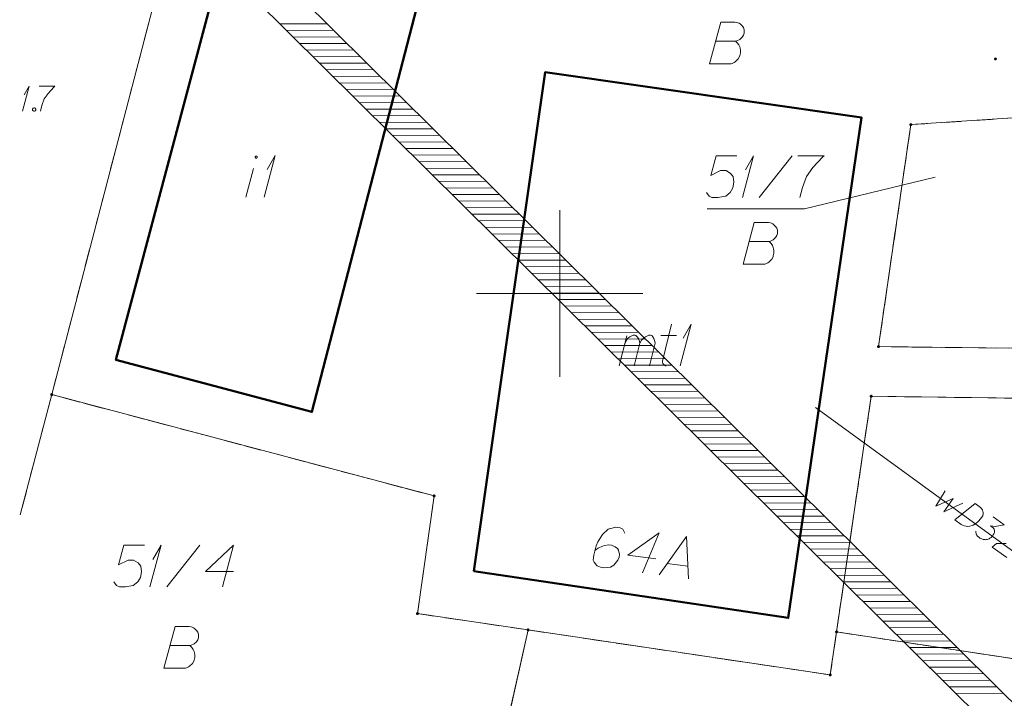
# Model space of a CAD drawing. Header units: metres. Extents: x 5554594 to 5556205, y 5636132 to 5636668.
# Tile 153 of 168: x 5555484 to 5555513, y 5636388 to 5636408. Entities that reach past the tile are written whole.
import ezdxf

# ---------------------------------------------------------------- set-up
doc = ezdxf.new("R2010")
doc.units = ezdxf.units.M
doc.header["$MEASUREMENT"] = 0
doc.header["$XCLIPFRAME"] = 0
doc.linetypes.add('PRZER1-1', pattern=[2, 1, -1])
for name, color, linetype, lineweight in [('#digitalizacja', 7, 'Continuous', 18), ('#RASTER', 7, 'Continuous', 18), ('#skartowane', 7, 'Continuous', 18), ('#zakres', 7, 'Continuous', 18)]:
    doc.layers.add(name, color=color, linetype=linetype, lineweight=lineweight)
for name, color, linetype, lineweight, true_color in [('GEPADR', 18, 'Continuous', 18, 0x0a0909), ('GEPADR_O', 18, 'Continuous', 18, 0x0a0909), ('GEPPGD', 96, 'Continuous', 18, 0x008000), ('GESBZO', 18, 'Continuous', 50, 0x0a0909), ('GESBZO_O', 18, 'Continuous', 50, 0x0a0909), ('GESDZI', 18, 'Continuous', 18, 0x0a0909), ('GESDZI_O', 18, 'Continuous', 18, 0x0a0909), ('GESUZY', 96, 'PRZER1-1', 18, 0x008000), ('GESUZY_O', 96, 'PRZER1-1', 18, 0x008000), ('GSPWPN_O', 18, 'Continuous', 18, 0x0a0909)]:
    doc.layers.add(name, color=color, linetype=linetype, lineweight=lineweight, true_color=true_color)
picture_1 = doc.add_image_def('image2.tif', size_in_pixel=(18897, 11811))

# ---------------------------------------------------------------- blocks, each defined once
blk = doc.blocks.new('EPPGN')
blk.add_hatch(color=0).paths.add_polyline_path([(0, -0.09), (-0.027812, -0.085595), (-0.052901, -0.072812), (-0.072812, -0.052901), (-0.085595, -0.027812), (-0.09, 0), (-0.085595, 0.027812), (-0.072812, 0.052901), (-0.052901, 0.072812), (-0.027812, 0.085595), (0, 0.09), (0.027812, 0.085595), (0.052901, 0.072812), (0.072812, 0.052901), (0.085595, 0.027812), (0.09, 0), (0.085595, -0.027812), (0.072812, -0.052901), (0.052901, -0.072812), (0.027812, -0.085595)])
blk = doc.blocks.new('POINT_1')
blk.add_hatch(color=0).paths.add_polyline_path([(-0.000884, -0.0025), (-0.0025, -0.000884), (-0.0025, 0.000884), (0.000884, 0.0025), (0.0025, 0.000884), (0.0025, -0.000884), (0.000884, -0.0025)])
blk = doc.blocks.new('*U168')
at = {"layer": 'GEPADR_O', "color": 7, "linetype": 'ByBlock', "lineweight": 18}
blk.add_line((5555503.231, 5636391.905), (5555503.846, 5636391.825), dxfattribs=at)
at = {"layer": 'GEPADR_O', "color": 7, "linetype": 'ByBlock', "lineweight": 18, "flags": 128}
blk.add_lwpolyline([(5555502.988, 5636391.559), (5555503.803, 5636392.714), (5555503.867, 5636391.445)], dxfattribs=at)
blk = doc.blocks.new('*U190')
at = {"layer": 'GSPWPN_O', "color": 7, "linetype": 'ByBlock', "lineweight": 18}
for q in [(5555483.873, 5636405.47), (5555483.926, 5636405.966)]:
    blk.add_line((5555484.074, 5636406.22), q, dxfattribs=at)
blk = doc.blocks.new('*U196')
at = {"layer": 'GESBZO_O', "color": 7, "linetype": 'ByBlock', "lineweight": 18}
blk.add_line((5555490.576, 5636402.894), (5555490.812, 5636403.75), dxfattribs=at)
at = {"layer": 'GESBZO_O', "color": 7, "linetype": 'ByBlock', "lineweight": 18, "flags": 128}
blk.add_lwpolyline([(5555490.922, 5636404.094), (5555490.921, 5636404.098), (5555490.921, 5636404.101), (5555490.92, 5636404.104), (5555490.919, 5636404.107), (5555490.917, 5636404.11), (5555490.916, 5636404.113), (5555490.914, 5636404.115), (5555490.911, 5636404.118), (5555490.909, 5636404.12), (5555490.906, 5636404.121), (5555490.903, 5636404.123), (5555490.9, 5636404.124), (5555490.897, 5636404.125), (5555490.894, 5636404.125), (5555490.891, 5636404.126), (5555490.887, 5636404.125), (5555490.884, 5636404.125), (5555490.881, 5636404.124), (5555490.878, 5636404.123), (5555490.875, 5636404.121), (5555490.872, 5636404.12), (5555490.87, 5636404.118), (5555490.867, 5636404.115), (5555490.865, 5636404.113), (5555490.864, 5636404.11), (5555490.862, 5636404.107), (5555490.861, 5636404.104), (5555490.86, 5636404.101), (5555490.86, 5636404.098), (5555490.86, 5636404.094), (5555490.86, 5636404.091), (5555490.86, 5636404.088), (5555490.861, 5636404.085), (5555490.862, 5636404.082), (5555490.864, 5636404.079), (5555490.865, 5636404.076), (5555490.867, 5636404.074), (5555490.87, 5636404.071), (5555490.872, 5636404.069), (5555490.875, 5636404.067), (5555490.878, 5636404.066), (5555490.881, 5636404.065), (5555490.884, 5636404.064), (5555490.887, 5636404.063), (5555490.891, 5636404.063), (5555490.894, 5636404.063), (5555490.897, 5636404.064), (5555490.9, 5636404.065), (5555490.903, 5636404.066), (5555490.906, 5636404.067), (5555490.909, 5636404.069), (5555490.911, 5636404.071), (5555490.914, 5636404.074), (5555490.916, 5636404.076), (5555490.917, 5636404.079), (5555490.919, 5636404.082), (5555490.92, 5636404.085), (5555490.921, 5636404.088), (5555490.921, 5636404.091), (5555490.922, 5636404.094)], dxfattribs=at)
blk = doc.blocks.new('*U197')
at = {"layer": 'GESBZO_O', "color": 7, "linetype": 'ByBlock', "lineweight": 18}
for q in [(5555491.127, 5636402.894), (5555491.215, 5636403.72)]:
    blk.add_line((5555491.461, 5636404.144), q, dxfattribs=at)
blk = doc.blocks.new('*U198')
at = {"layer": 'GESBZO_O', "color": 7, "linetype": 'ByBlock', "lineweight": 18}
for p, q in [((5555501.785, 5636397.835), (5555502.011, 5636398.731)), ((5555502.237, 5636397.835), (5555502.405, 5636398.514))]:
    blk.add_line(p, q, dxfattribs=at)
at = {"layer": 'GESBZO_O', "color": 7, "linetype": 'ByBlock', "lineweight": 18, "flags": 128}
blk.add_lwpolyline([(5555501.952, 5636398.495), (5555502.001, 5636398.603), (5555502.05, 5636398.662), (5555502.11, 5636398.701), (5555502.169, 5636398.731), (5555502.208, 5636398.75), (5555502.267, 5636398.75), (5555502.287, 5636398.74), (5555502.326, 5636398.701), (5555502.365, 5636398.652), (5555502.395, 5636398.563), (5555502.405, 5636398.514), (5555502.454, 5636398.603), (5555502.513, 5636398.662), (5555502.572, 5636398.701), (5555502.631, 5636398.731), (5555502.68, 5636398.75), (5555502.73, 5636398.75), (5555502.769, 5636398.74), (5555502.798, 5636398.701), (5555502.828, 5636398.652), (5555502.858, 5636398.563), (5555502.867, 5636398.514), (5555502.7, 5636397.835)], dxfattribs=at)
blk = doc.blocks.new('*U199')
at = {"layer": 'GESBZO_O', "color": 7, "linetype": 'ByBlock', "lineweight": 18}
for p, q in [((5555503.084, 5636397.973), (5555503.36, 5636399.085)), ((5555503.035, 5636398.74), (5555503.507, 5636398.74))]:
    blk.add_line(p, q, dxfattribs=at)
at = {"layer": 'GESBZO_O', "color": 7, "linetype": 'ByBlock', "lineweight": 18, "flags": 128}
blk.add_lwpolyline([(5555503.192, 5636397.835), (5555503.179, 5636397.837), (5555503.166, 5636397.842), (5555503.154, 5636397.847), (5555503.142, 5636397.854), (5555503.131, 5636397.862), (5555503.121, 5636397.871), (5555503.112, 5636397.881), (5555503.105, 5636397.892), (5555503.098, 5636397.904), (5555503.093, 5636397.917), (5555503.088, 5636397.929), (5555503.086, 5636397.943), (5555503.084, 5636397.956), (5555503.085, 5636397.969), (5555503.086, 5636397.982)], dxfattribs=at)
blk = doc.blocks.new('*U200')
at = {"layer": 'GESBZO_O', "color": 7, "linetype": 'ByBlock', "lineweight": 18}
for q in [(5555503.615, 5636397.835), (5555503.704, 5636398.662)]:
    blk.add_line((5555503.95, 5636399.085), q, dxfattribs=at)
blk = doc.blocks.new('*U216')
at = {"layer": 'GESDZI_O', "color": 96, "linetype": 'ByBlock', "lineweight": 18}
for q in [(5555505.486, 5636402.888), (5555505.575, 5636403.715)]:
    blk.add_line((5555505.821, 5636404.138), q, dxfattribs=at)
blk = doc.blocks.new('*U224')
at = {"layer": 'GESDZI_O', "color": 96, "linetype": 'ByBlock', "lineweight": 18}
for q in [(5555487.701, 5636391.2), (5555487.79, 5636392.027)]:
    blk.add_line((5555488.036, 5636392.45), q, dxfattribs=at)

msp = doc.modelspace()

# ---------------------------------------------------------------- hatches: boundary and pattern name
at = {"layer": '#skartowane', "linetype": 'Continuous', "lineweight": 18}
h = msp.add_hatch(color=7, dxfattribs=at)
edge = h.paths.add_edge_path()
edge.add_arc((5555513.08, 5636407.04), 0.045, 0, 360)

# ---------------------------------------------------------------- linework, layer by layer
at = {"layer": '#digitalizacja', "color": 5, "linetype": 'Continuous', "lineweight": 18}
msp.add_line((5555507.679, 5636396.583), (5555518.245, 5636388.898), dxfattribs=at)
at = {"layer": '#digitalizacja', "color": 5, "linetype": 'Continuous', "lineweight": 18, "flags": 128}
for points in [[(5555511.573, 5636394.086), (5555511.295, 5636393.624), (5555511.813, 5636393.853), (5555511.529, 5636393.453), (5555512.106, 5636393.714)], [(5555512.467, 5636393.699), (5555512.63, 5636393.581), (5555512.66, 5636393.551), (5555512.67, 5636393.536), (5555512.687, 5636393.509), (5555512.695, 5636393.489), (5555512.702, 5636393.469), (5555512.709, 5636393.428), (5555512.709, 5636393.399), (5555512.698, 5636393.334), (5555512.622, 5636393.228), (5555512.582, 5636393.184), (5555512.56, 5636393.164), (5555512.538, 5636393.143), (5555512.516, 5636393.123), (5555512.489, 5636393.106), (5555512.459, 5636393.084), (5555512.408, 5636393.055), (5555512.385, 5636393.043), (5555512.308, 5636393.018), (5555512.254, 5636393.014), (5555512.199, 5636393.018), (5555512.142, 5636393.03), (5555512.096, 5636393.048), (5555512.05, 5636393.075), (5555511.864, 5636393.21), (5555512.467, 5636393.699)], [(5555513.012, 5636393.303), (5555513.346, 5636393.06), (5555513.07, 5636393.012), (5555512.927, 5636393.036), (5555513.013, 5636392.973), (5555513.029, 5636392.955), (5555513.035, 5636392.943), (5555513.041, 5636392.931), (5555513.047, 5636392.919), (5555513.055, 5636392.891), (5555513.055, 5636392.87), (5555513.054, 5636392.849), (5555513.048, 5636392.831), (5555513.033, 5636392.79), (5555513.017, 5636392.758), (5555513.007, 5636392.744), (5555512.993, 5636392.725), (5555512.967, 5636392.7), (5555512.949, 5636392.684), (5555512.93, 5636392.668), (5555512.915, 5636392.658), (5555512.903, 5636392.652), (5555512.891, 5636392.645), (5555512.88, 5636392.639), (5555512.86, 5636392.632), (5555512.831, 5636392.623), (5555512.807, 5636392.619), (5555512.79, 5636392.617), (5555512.769, 5636392.618), (5555512.748, 5636392.619), (5555512.722, 5636392.623), (5555512.709, 5636392.625), (5555512.668, 5636392.64), (5555512.636, 5636392.656), (5555512.613, 5636392.665), (5555512.58, 5636392.689), (5555512.545, 5636392.722), (5555512.534, 5636392.737), (5555512.524, 5636392.752), (5555512.513, 5636392.767), (5555512.505, 5636392.787), (5555512.498, 5636392.807), (5555512.488, 5636392.844), (5555512.488, 5636392.873)], [(5555513.4, 5636392.502), (5555513.113, 5636392.499), (5555512.986, 5636392.394), (5555513.421, 5636392.078)]]:
    msp.add_lwpolyline(points, dxfattribs=at)
at = {"layer": '#zakres', "color": 134, "linetype": 'Continuous', "lineweight": 18}
for p, q in [((5555484.202, 5636416.82), (5555514.552, 5636386.785)), ((5555483.498, 5636416.11), (5555513.848, 5636386.075)), ((5555491.608, 5636408.091), (5555493.008, 5636408.098)), ((5555491.807, 5636407.894), (5555493.207, 5636407.901)), ((5555492.006, 5636407.697), (5555493.406, 5636407.704)), ((5555492.205, 5636407.5), (5555493.605, 5636407.507)), ((5555492.404, 5636407.303), (5555493.804, 5636407.31)), ((5555492.603, 5636407.106), (5555494.003, 5636407.113)), ((5555492.802, 5636406.909), (5555494.202, 5636406.916)), ((5555493.002, 5636406.712), (5555494.401, 5636406.719)), ((5555493.201, 5636406.515), (5555494.601, 5636406.522)), ((5555493.4, 5636406.318), (5555494.8, 5636406.325)), ((5555493.599, 5636406.121), (5555494.999, 5636406.129)), ((5555493.798, 5636405.924), (5555495.198, 5636405.932)), ((5555493.997, 5636405.727), (5555495.397, 5636405.735)), ((5555494.196, 5636405.53), (5555495.596, 5636405.538)), ((5555494.395, 5636405.333), (5555495.795, 5636405.341)), ((5555494.594, 5636405.136), (5555495.994, 5636405.144)), ((5555494.793, 5636404.94), (5555496.193, 5636404.947)), ((5555494.992, 5636404.743), (5555496.392, 5636404.75)), ((5555495.191, 5636404.546), (5555496.591, 5636404.553)), ((5555495.39, 5636404.349), (5555496.79, 5636404.356)), ((5555495.589, 5636404.152), (5555496.989, 5636404.159)), ((5555495.788, 5636403.955), (5555497.188, 5636403.962)), ((5555495.987, 5636403.758), (5555497.387, 5636403.765)), ((5555496.186, 5636403.561), (5555497.586, 5636403.568)), ((5555496.385, 5636403.364), (5555497.785, 5636403.371)), ((5555496.584, 5636403.167), (5555497.984, 5636403.174)), ((5555496.783, 5636402.97), (5555498.183, 5636402.977)), ((5555496.982, 5636402.773), (5555498.382, 5636402.78)), ((5555497.181, 5636402.576), (5555498.581, 5636402.583)), ((5555497.38, 5636402.379), (5555498.78, 5636402.386)), ((5555497.579, 5636402.182), (5555498.979, 5636402.189)), ((5555497.778, 5636401.985), (5555499.178, 5636401.993)), ((5555497.977, 5636401.788), (5555499.377, 5636401.796)), ((5555498.176, 5636401.591), (5555499.576, 5636401.599)), ((5555498.375, 5636401.394), (5555499.775, 5636401.402)), ((5555498.574, 5636401.197), (5555499.974, 5636401.205)), ((5555498.773, 5636401), (5555500.173, 5636401.008)), ((5555498.972, 5636400.803), (5555500.372, 5636400.811)), ((5555499.171, 5636400.607), (5555500.571, 5636400.614)), ((5555499.37, 5636400.41), (5555500.77, 5636400.417)), ((5555499.569, 5636400.213), (5555500.969, 5636400.22)), ((5555499.768, 5636400.016), (5555501.168, 5636400.023)), ((5555499.967, 5636399.819), (5555501.367, 5636399.826)), ((5555500.166, 5636399.622), (5555501.566, 5636399.629)), ((5555500.365, 5636399.425), (5555501.765, 5636399.432)), ((5555500.564, 5636399.228), (5555501.964, 5636399.235)), ((5555500.763, 5636399.031), (5555502.163, 5636399.038)), ((5555500.962, 5636398.834), (5555502.362, 5636398.841)), ((5555501.161, 5636398.637), (5555502.561, 5636398.644)), ((5555501.36, 5636398.44), (5555502.76, 5636398.447)), ((5555501.559, 5636398.243), (5555502.959, 5636398.25)), ((5555501.758, 5636398.046), (5555503.158, 5636398.053)), ((5555501.957, 5636397.849), (5555503.357, 5636397.856)), ((5555502.156, 5636397.652), (5555503.556, 5636397.66)), ((5555502.355, 5636397.455), (5555503.755, 5636397.463)), ((5555502.554, 5636397.258), (5555503.954, 5636397.266)), ((5555502.753, 5636397.061), (5555504.153, 5636397.069)), ((5555502.953, 5636396.864), (5555504.352, 5636396.872)), ((5555503.152, 5636396.667), (5555504.552, 5636396.675)), ((5555503.351, 5636396.47), (5555504.751, 5636396.478)), ((5555503.55, 5636396.274), (5555504.95, 5636396.281)), ((5555503.749, 5636396.077), (5555505.149, 5636396.084)), ((5555503.948, 5636395.88), (5555505.348, 5636395.887)), ((5555504.147, 5636395.683), (5555505.547, 5636395.69)), ((5555504.346, 5636395.486), (5555505.746, 5636395.493)), ((5555504.545, 5636395.289), (5555505.945, 5636395.296)), ((5555504.744, 5636395.092), (5555506.144, 5636395.099)), ((5555504.943, 5636394.895), (5555506.343, 5636394.902)), ((5555505.142, 5636394.698), (5555506.542, 5636394.705)), ((5555505.341, 5636394.501), (5555506.741, 5636394.508)), ((5555505.54, 5636394.304), (5555506.94, 5636394.311)), ((5555505.739, 5636394.107), (5555507.139, 5636394.114)), ((5555505.938, 5636393.91), (5555507.338, 5636393.917)), ((5555506.137, 5636393.713), (5555507.537, 5636393.72)), ((5555506.336, 5636393.516), (5555507.736, 5636393.523)), ((5555506.535, 5636393.319), (5555507.935, 5636393.327)), ((5555506.734, 5636393.122), (5555508.134, 5636393.13)), ((5555506.933, 5636392.925), (5555508.333, 5636392.933)), ((5555507.132, 5636392.728), (5555508.532, 5636392.736)), ((5555507.331, 5636392.531), (5555508.731, 5636392.539)), ((5555507.53, 5636392.334), (5555508.93, 5636392.342)), ((5555507.729, 5636392.137), (5555509.129, 5636392.145)), ((5555507.928, 5636391.941), (5555509.328, 5636391.948)), ((5555508.127, 5636391.744), (5555509.527, 5636391.751)), ((5555508.326, 5636391.547), (5555509.726, 5636391.554)), ((5555508.525, 5636391.35), (5555509.925, 5636391.357)), ((5555508.724, 5636391.153), (5555510.124, 5636391.16)), ((5555508.923, 5636390.956), (5555510.323, 5636390.963)), ((5555509.122, 5636390.759), (5555510.522, 5636390.766)), ((5555509.321, 5636390.562), (5555510.721, 5636390.569)), ((5555509.52, 5636390.365), (5555510.92, 5636390.372)), ((5555509.719, 5636390.168), (5555511.119, 5636390.175)), ((5555509.918, 5636389.971), (5555511.318, 5636389.978)), ((5555510.117, 5636389.774), (5555511.517, 5636389.781)), ((5555510.316, 5636389.577), (5555511.716, 5636389.584)), ((5555510.515, 5636389.38), (5555511.915, 5636389.387)), ((5555510.714, 5636389.183), (5555512.114, 5636389.19)), ((5555510.913, 5636388.986), (5555512.313, 5636388.994)), ((5555511.112, 5636388.789), (5555512.512, 5636388.797)), ((5555511.311, 5636388.592), (5555512.711, 5636388.6)), ((5555511.51, 5636388.395), (5555512.91, 5636388.403)), ((5555511.709, 5636388.198), (5555513.109, 5636388.206)), ((5555511.908, 5636388.001), (5555513.308, 5636388.009))]:
    msp.add_line(p, q, dxfattribs=at)
at = {"color": 7, "linetype": 'Continuous', "lineweight": 18, "flags": 128}
for points in [[(5555500, 5636397.5), (5555500, 5636402.5)], [(5555497.5, 5636400), (5555502.5, 5636400)]]:
    msp.add_lwpolyline(points, dxfattribs=at)
at = {"layer": 'GEPADR_O', "color": 7, "linetype": 'Continuous', "lineweight": 18, "flags": 128}
for points in [[(5555501.96, 5636392.814), (5555501.896, 5636392.931), (5555501.812, 5636392.972), (5555501.675, 5636392.99), (5555501.573, 5636392.963), (5555501.512, 5636392.951), (5555501.459, 5636392.928), (5555501.28, 5636392.773), (5555501.142, 5636392.553), (5555501.097, 5636392.43), (5555501.021, 5636392.152), (5555501.002, 5636392.005), (5555501.033, 5636391.942), (5555501.101, 5636391.853), (5555501.128, 5636391.83), (5555501.222, 5636391.788), (5555501.349, 5636391.772), (5555501.449, 5636391.779), (5555501.52, 5636391.789), (5555501.627, 5636391.855), (5555501.745, 5636391.998), (5555501.787, 5636392.092), (5555501.797, 5636392.17), (5555501.765, 5636392.303), (5555501.732, 5636392.357), (5555501.669, 5636392.405), (5555501.556, 5636392.45), (5555501.468, 5636392.461), (5555501.357, 5636392.445), (5555501.285, 5636392.425), (5555501.157, 5636392.362), (5555501.092, 5636392.321), (5555501.059, 5636392.296)], [(5555502.882, 5636392.039), (5555502.042, 5636392.148), (5555502.983, 5636392.82), (5555502.49, 5636391.624)]]:
    msp.add_lwpolyline(points, dxfattribs=at)
at = {"layer": 'GESBZO', "color": 7, "linetype": 'Continuous', "lineweight": 50, "flags": 128}
for points in [[(5555490.02, 5636410.56), (5555495.83, 5636409.06), (5555492.56, 5636396.45), (5555486.68, 5636398.01), (5555490.02, 5636410.56)], [(5555497.42, 5636391.67), (5555506.86, 5636390.27), (5555509.06, 5636405.28), (5555499.56, 5636406.64), (5555497.42, 5636391.67)]]:
    msp.add_lwpolyline(points, close=True, dxfattribs=at)
at = {"layer": 'GESDZI', "color": 96, "linetype": 'Continuous', "lineweight": 18, "flags": 128}
for points in [[(5555399.135, 5636366.433), (5555401.58, 5636375.21), (5555407.98, 5636388.69), (5555410.8, 5636392.86), (5555424.78, 5636404.45), (5555441.83, 5636417.85), (5555451.21, 5636424.13), (5555457.42, 5636431.35), (5555469.38, 5636450.93), (5555472.46, 5636456.89), (5555487.39, 5636447.84), (5555495.36, 5636441.79), (5555512.96, 5636426.69), (5555500.39, 5636427.61), (5555493.74, 5636426.2), (5555492.33, 5636424.58), (5555491.43, 5636422.53), (5555488.92, 5636412.93), (5555484.75, 5636396.97), (5555483.807, 5636393.359)], [(5555483.807, 5636393.359), (5555484.75, 5636396.97), (5555496.23, 5636393.93), (5555495.73, 5636390.4), (5555499.05, 5636389.91)], [(5555499.05, 5636389.91), (5555496.67, 5636379.22), (5555489.997, 5636380.978)]]:
    msp.add_lwpolyline(points, dxfattribs=at)
for points in [[(5555513.98, 5636411.45), (5555517.98, 5636411.55), (5555519.11, 5636408.15), (5555518.94, 5636405.62), (5555510.54, 5636405.07), (5555509.57, 5636398.41), (5555518.46, 5636398.3), (5555518.36, 5636396.8), (5555509.35, 5636396.92), (5555508.31, 5636389.85), (5555508.12, 5636388.56), (5555499.05, 5636389.91), (5555495.73, 5636390.4), (5555496.23, 5636393.93), (5555484.75, 5636396.97), (5555488.92, 5636412.93), (5555496.33, 5636410.99), (5555513.98, 5636411.45)], [(5555518.94, 5636405.62), (5555518.46, 5636398.3), (5555509.57, 5636398.41), (5555510.54, 5636405.07), (5555518.94, 5636405.62)], [(5555518.36, 5636396.8), (5555516.36, 5636388.63), (5555508.31, 5636389.85), (5555509.35, 5636396.92), (5555518.36, 5636396.8)], [(5555508.31, 5636389.85), (5555516.36, 5636388.63), (5555512.95, 5636374.74), (5555496.67, 5636379.22), (5555499.05, 5636389.91), (5555508.12, 5636388.56), (5555508.31, 5636389.85)]]:
    msp.add_lwpolyline(points, close=True, dxfattribs=at)
at = {"layer": 'GESDZI_O', "color": 96, "linetype": 'Continuous', "lineweight": 18}
for p, q in [((5555505.988, 5636402.888), (5555506.982, 5636404.138)), ((5555488.203, 5636391.2), (5555489.197, 5636392.45))]:
    msp.add_line(p, q, dxfattribs=at)
at = {"layer": 'GESDZI_O', "color": 96, "linetype": 'Continuous', "lineweight": 18, "flags": 128}
for points in [[(5555505.319, 5636404.138), (5555504.699, 5636404.138), (5555504.541, 5636403.548), (5555504.827, 5636403.695), (5555504.994, 5636403.695), (5555505.132, 5636403.607), (5555505.211, 5636403.509), (5555505.23, 5636403.341), (5555505.201, 5636403.174), (5555505.122, 5636403.036), (5555504.984, 5636402.928), (5555504.748, 5636402.888), (5555504.571, 5636402.888), (5555504.482, 5636402.928), (5555504.404, 5636403.036)], [(5555507.149, 5636404.138), (5555507.937, 5636404.138), (5555507.888, 5636404.089), (5555507.602, 5636403.784), (5555507.405, 5636403.509), (5555507.287, 5636403.184), (5555507.208, 5636402.888)], [(5555487.534, 5636392.45), (5555486.914, 5636392.45), (5555486.756, 5636391.86), (5555487.042, 5636392.007), (5555487.209, 5636392.007), (5555487.347, 5636391.919), (5555487.425, 5636391.82), (5555487.445, 5636391.653), (5555487.416, 5636391.486), (5555487.337, 5636391.348), (5555487.199, 5636391.24), (5555486.963, 5636391.2), (5555486.786, 5636391.2), (5555486.697, 5636391.24), (5555486.618, 5636391.348)], [(5555490.211, 5636391.663), (5555489.364, 5636391.663), (5555490.211, 5636392.45), (5555489.876, 5636391.2)]]:
    msp.add_lwpolyline(points, dxfattribs=at)
at = {"layer": 'GESDZI_O', "color": 7, "linetype": 'Continuous', "lineweight": 18, "flags": 128}
msp.add_lwpolyline([(5555504.422, 5636402.547), (5555507.353, 5636402.547), (5555511.268, 5636403.489)], dxfattribs=at)
at = {"layer": 'GESUZY', "color": 96, "linetype": 'PRZER1-1', "lineweight": 18, "ltscale": 0.5, "true_color": 0x008000}
for points in [[(5555491.43, 5636422.53), (5555488.92, 5636412.93), (5555484.75, 5636396.97), (5555483.807, 5636393.359)], [(5555484.75, 5636396.97), (5555483.807, 5636393.359)], [(5555489.997, 5636380.978), (5555496.67, 5636379.22), (5555499.05, 5636389.91), (5555495.73, 5636390.4), (5555496.23, 5636393.93), (5555484.75, 5636396.97)]]:
    msp.add_lwpolyline(points, dxfattribs=at)
for points in [[(5555519.11, 5636408.15), (5555517.98, 5636411.55), (5555513.98, 5636411.45), (5555496.33, 5636410.99), (5555488.92, 5636412.93), (5555484.75, 5636396.97), (5555496.23, 5636393.93), (5555495.73, 5636390.4), (5555499.05, 5636389.91), (5555508.12, 5636388.56), (5555508.31, 5636389.85), (5555509.35, 5636396.92), (5555518.36, 5636396.8), (5555518.46, 5636398.3), (5555509.57, 5636398.41), (5555510.54, 5636405.07), (5555518.94, 5636405.62), (5555519.11, 5636408.15)], [(5555518.46, 5636398.3), (5555518.94, 5636405.62), (5555510.54, 5636405.07), (5555509.57, 5636398.41), (5555518.46, 5636398.3)], [(5555508.31, 5636389.85), (5555516.36, 5636388.63), (5555518.36, 5636396.8), (5555509.35, 5636396.92), (5555508.31, 5636389.85)], [(5555499.05, 5636389.91), (5555496.67, 5636379.22), (5555512.95, 5636374.74), (5555516.36, 5636388.63), (5555508.31, 5636389.85), (5555508.12, 5636388.56), (5555499.05, 5636389.91)]]:
    msp.add_lwpolyline(points, close=True, dxfattribs=at)
at = {"layer": 'GESUZY_O', "color": 96, "linetype": 'Continuous', "lineweight": 18, "true_color": 0x008000, "flags": 128}
for points in [[(5555504.688, 5636407.577), (5555505.278, 5636407.577), (5555505.318, 5636407.587), (5555505.406, 5636407.626), (5555505.475, 5636407.695), (5555505.514, 5636407.754), (5555505.534, 5636407.813), (5555505.534, 5636407.843), (5555505.534, 5636407.882), (5555505.534, 5636407.912), (5555505.514, 5636407.981), (5555505.475, 5636408.03), (5555505.416, 5636408.089), (5555505.386, 5636408.109), (5555505.347, 5636408.128), (5555505.318, 5636408.138), (5555505.259, 5636408.148), (5555504.835, 5636408.148), (5555504.501, 5636406.898), (5555505.15, 5636406.898), (5555505.18, 5636406.908), (5555505.239, 5636406.937), (5555505.268, 5636406.957), (5555505.357, 5636407.046), (5555505.396, 5636407.115), (5555505.406, 5636407.144), (5555505.426, 5636407.223), (5555505.426, 5636407.302), (5555505.416, 5636407.361), (5555505.406, 5636407.4), (5555505.377, 5636407.459), (5555505.337, 5636407.518), (5555505.318, 5636407.538), (5555505.278, 5636407.577)], [(5555505.694, 5636401.564), (5555506.284, 5636401.564), (5555506.324, 5636401.574), (5555506.412, 5636401.613), (5555506.481, 5636401.682), (5555506.521, 5636401.741), (5555506.54, 5636401.8), (5555506.54, 5636401.83), (5555506.54, 5636401.869), (5555506.54, 5636401.899), (5555506.521, 5636401.968), (5555506.481, 5636402.017), (5555506.422, 5636402.076), (5555506.393, 5636402.096), (5555506.353, 5636402.115), (5555506.324, 5636402.125), (5555506.265, 5636402.135), (5555505.841, 5636402.135), (5555505.507, 5636400.885), (5555506.156, 5636400.885), (5555506.186, 5636400.895), (5555506.245, 5636400.924), (5555506.274, 5636400.944), (5555506.363, 5636401.033), (5555506.403, 5636401.102), (5555506.412, 5636401.131), (5555506.432, 5636401.21), (5555506.432, 5636401.289), (5555506.422, 5636401.348), (5555506.412, 5636401.387), (5555506.383, 5636401.446), (5555506.343, 5636401.505), (5555506.324, 5636401.525), (5555506.284, 5636401.564)], [(5555488.308, 5636389.438), (5555488.899, 5636389.438), (5555488.938, 5636389.448), (5555489.026, 5636389.488), (5555489.095, 5636389.557), (5555489.135, 5636389.616), (5555489.154, 5636389.675), (5555489.154, 5636389.704), (5555489.154, 5636389.743), (5555489.154, 5636389.773), (5555489.135, 5636389.842), (5555489.095, 5636389.891), (5555489.036, 5636389.95), (5555489.007, 5636389.97), (5555488.967, 5636389.99), (5555488.938, 5636389.999), (5555488.879, 5636390.009), (5555488.456, 5636390.009), (5555488.121, 5636388.759), (5555488.77, 5636388.759), (5555488.8, 5636388.769), (5555488.859, 5636388.799), (5555488.889, 5636388.818), (5555488.977, 5636388.907), (5555489.017, 5636388.976), (5555489.026, 5636389.005), (5555489.046, 5636389.084), (5555489.046, 5636389.163), (5555489.036, 5636389.222), (5555489.026, 5636389.261), (5555488.997, 5636389.32), (5555488.958, 5636389.379), (5555488.938, 5636389.399), (5555488.899, 5636389.438)]]:
    msp.add_lwpolyline(points, dxfattribs=at)
at = {"layer": 'GSPWPN_O', "color": 7, "linetype": 'Continuous', "lineweight": 18, "flags": 128}
for points in [[(5555484.375, 5636406.22), (5555484.847, 5636406.22), (5555484.818, 5636406.19), (5555484.647, 5636406.007), (5555484.529, 5636405.842), (5555484.458, 5636405.647), (5555484.411, 5636405.47)], [(5555484.21, 5636405.57), (5555484.239, 5636405.57), (5555484.257, 5636405.559), (5555484.275, 5636405.535), (5555484.275, 5636405.505), (5555484.257, 5636405.482), (5555484.239, 5636405.47), (5555484.21, 5636405.47), (5555484.192, 5636405.482), (5555484.174, 5636405.505), (5555484.174, 5636405.535), (5555484.192, 5636405.559), (5555484.21, 5636405.57)]]:
    msp.add_lwpolyline(points, dxfattribs=at)

# ---------------------------------------------------------------- block references
at = {"layer": 'GEPADR', "color": 7, "lineweight": 18, "rotation": 90}
msp.add_blockref('POINT_1', (5555502.518, 5636391.62), dxfattribs=at)
at = {"layer": 'GEPADR_O', "color": 7, "linetype": 'Continuous', "lineweight": 18}
msp.add_blockref('*U168', (0, 0), dxfattribs=at)
at = {"layer": 'GEPPGD', "color": 96, "lineweight": 18, "true_color": 0x008000, "xscale": 0.5, "yscale": 0.5, "zscale": 0.5, "rotation": 90}
for p in [(5555510.54, 5636405.07), (5555509.57, 5636398.41), (5555484.75, 5636396.97), (5555509.35, 5636396.92), (5555496.23, 5636393.93), (5555495.73, 5636390.4), (5555499.05, 5636389.91), (5555508.31, 5636389.85), (5555508.12, 5636388.56)]:
    msp.add_blockref('EPPGN', p, dxfattribs=at)
at = {"layer": 'GESBZO_O', "color": 7, "linetype": 'Continuous', "lineweight": 18}
for name in ['*U196', '*U197', '*U199', '*U200', '*U198']:
    msp.add_blockref(name, (0, 0), dxfattribs=at)
at = {"layer": 'GESDZI_O', "color": 96, "linetype": 'Continuous', "lineweight": 18}
for name in ['*U216', '*U224']:
    msp.add_blockref(name, (0, 0), dxfattribs=at)
at = {"layer": 'GSPWPN_O', "color": 7, "linetype": 'Continuous', "lineweight": 18}
msp.add_blockref('*U190', (0, 0), dxfattribs=at)

# ---------------------------------------------------------------- pictures from other files: only their frames are drawn
at = {"layer": '#RASTER', "color": 252, "linetype": 'Continuous', "lineweight": 18}
image = msp.add_image(picture_1, insert=(5555393.385, 5636149.865), size_in_units=(811.151, 518.084), dxfattribs=at)
image.set_boundary_path([(-0.5, -0.5), (-0.5, 11810.5), (18896.5, 11810.5), (18896.5, -0.5), (-0.5, -0.5)])
image.dxf.flags = 15

doc.saveas('drawing.dxf')
